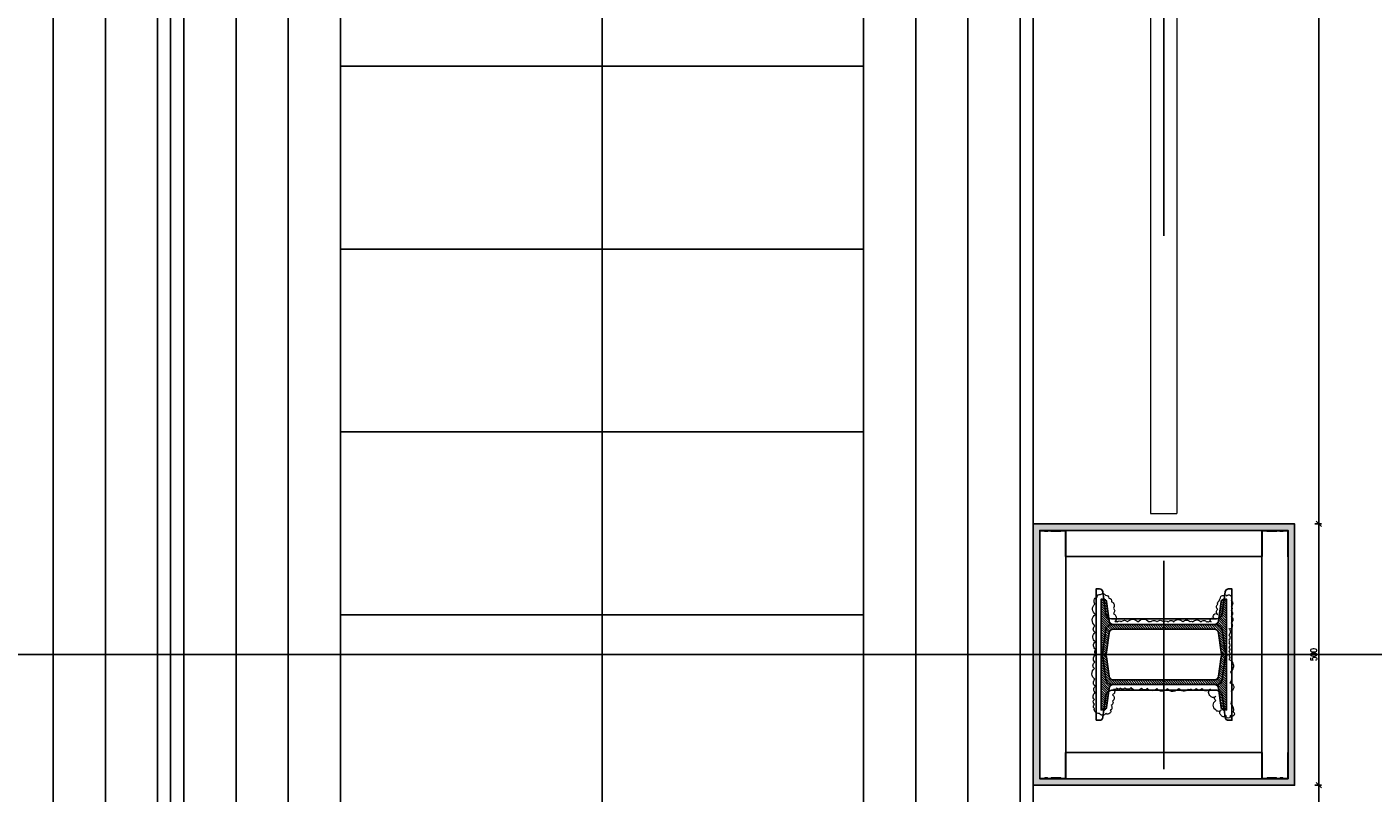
# Model space of a CAD drawing. Header units: centimetres. Extents: x -228435 to 111511, y -89367 to 428125.
# Tile 93 of 219: x -16815 to -14240, y 46735 to 48201. Entities that reach past the tile are written whole.
import ezdxf
from ezdxf.xclip import XClip

# ---------------------------------------------------------------- set-up
doc = ezdxf.new("R2010")
doc.units = ezdxf.units.CM
doc.header["$LTSCALE"] = 50
doc.header["$XCLIPFRAME"] = 0
doc.header["$PDMODE"] = 35
doc.header["$PDSIZE"] = 0.1
for name, pattern in [('Balustrady$0$DASHED', [0.75, 0.5, -0.25]), ('DASHDOT2', [12.7, 6.35, -3.175, 0, -3.175]), ('DIVIDE', [31.75, 12.7, -6.35, 0, -6.35, 0, -6.35])]:
    doc.linetypes.add(name, pattern=pattern)
doc.layers.get('0').update_dxf_attribs({"color": 8})
doc.layers.get('DEFPOINTS').update_dxf_attribs({"color": 8})
for name, color, linetype in [('ARCH_INFO_OSIE', 8, 'Continuous'), ('ARCH_INFO_OSIE_IST', 8, 'DASHDOT2'), ('ARCH_INFO_SCHODY_IST', 8, 'Continuous'), ('ARCH_SCHODY_IST', 8, 'Continuous'), ('ARCH_STROP', 8, 'Continuous'), ('Balustrady$0$ARCH_WITRYNA', 8, 'Continuous'), ('Kondygnacja +0$0$ARCH_STAL_IST', 8, 'Continuous'), ('Kondygnacja -1$0$ARCH_STAL_IST', 8, 'Continuous'), ('Obudowy i okł. słupów$0$ARCH_GK', 8, 'Continuous'), ('Obudowy i okł. słupów$0$ARCH_PROFILE', 8, 'Continuous'), ('Osie rzutów$0$ARCH_INFO_OSIE_OPISY_IST', 8, 'Continuous'), ('RYSUNKOWE_XREF', 8, 'Continuous')]:
    doc.layers.add(name, color=color, linetype=linetype)
for name, color, linetype, lineweight in [('Kondygnacja +0$0$ARCH_WIDOK', 8, 'Continuous', 13), ('Kondygnacja -1$0$ARCH_INFO_WYMIARY', 8, 'Continuous', 9), ('Obudowy i okł. słupów$0$ARCH_hatch', 8, 'Continuous', 13), ('Obudowy i okł. słupów$0$ARCH_WIDOK', 8, 'Continuous', 13)]:
    doc.layers.add(name, color=color, linetype=linetype, lineweight=lineweight)
doc.styles.add('Kondygnacja -1$0$Romans', font='Romans.shx', dxfattribs={"width": 0.7})
doc.dimstyles.new('Kondygnacja -1$0$Wymiary 1-100', dxfattribs={"dimtxt": 12, "dimasz": 10, "dimexe": 5, "dimexo": 0, "dimgap": 4, "dimtad": 1, "dimrnd": 0.5, "dimzin": 12, "dimdsep": 46, "dimtxsty": 'Kondygnacja -1$0$Romans', "dimblk": 'Kondygnacja -1$0$_Oblique', "dimcen": 10, "dimdle": 10, "dimclrt": 55, "dimazin": 0, "dimtfac": 1, "dimtmove": 1, "dimatfit": 3, "dimfxl": 0, "dimtolj": 1, "dimtzin": 0, "dimarcsym": 0})
pattern_1 = [(315, (7779.81467, 18266.4735), (0.224506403, 0.224506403), [])]

# ---------------------------------------------------------------- blocks, each defined once
blk = doc.blocks.new('Osie rzutów')
at = {"layer": 'ARCH_INFO_OSIE_IST', "ltscale": 10}
for p, q in [((10460, 12510), (10460, 4623.26)), ((4436.04, 9200), (15156.54, 9200))]:
    blk.add_line(p, q, dxfattribs=at)
blk = doc.blocks.new('c blok')
at = {"layer": 'Kondygnacja -1$0$ARCH_STAL_IST'}
h = blk.add_hatch(dxfattribs=at)
h.set_pattern_fill('ANSI31', color=256, scale=0.1, angle=270, style=0)
h.set_pattern_definition(pattern_1)
edge = h.paths.add_edge_path()
edge.add_arc((16972.97, 7625.71), 0.87, 360, 442.0272)
edge.add_line((16973.09, 7626.57), (16969.42, 7627.08))
edge.add_arc((16969.49, 7627.6), 0.52, 180, 262.0272, ccw=False)
edge.add_line((16968.97, 7627.6), (16968.97, 7628.09))
edge.add_line((16968.97, 7628.09), (16979.57, 7628.09))
edge.add_line((16979.57, 7628.09), (16979.57, 7627.6))
edge.add_arc((16979.05, 7627.6), 0.52, -82.0272, 0, ccw=False)
edge.add_line((16979.12, 7627.08), (16975.46, 7626.57))
edge.add_arc((16975.58, 7625.71), 0.87, 97.9728, 180)
edge.add_line((16974.71, 7625.71), (16974.71, 7606.46))
edge.add_arc((16975.58, 7606.46), 0.87, 180, 262.0272)
edge.add_line((16975.46, 7605.6), (16979.12, 7605.09))
edge.add_arc((16979.05, 7604.57), 0.52, 0, 82.0272, ccw=False)
edge.add_line((16979.57, 7604.57), (16979.57, 7604.09))
edge.add_line((16979.57, 7604.09), (16968.97, 7604.09))
edge.add_line((16968.97, 7604.09), (16968.97, 7604.57))
edge.add_arc((16969.49, 7604.57), 0.52, 97.9728, 180, ccw=False)
edge.add_line((16969.42, 7605.09), (16973.09, 7605.6))
edge.add_arc((16972.97, 7606.46), 0.87, 277.9728, 360)
edge.add_line((16973.84, 7606.46), (16973.84, 7625.71))
h = blk.add_hatch(dxfattribs=at)
h.set_pattern_fill('ANSI31', color=256, scale=0.1, angle=270, style=0)
h.set_pattern_definition(pattern_1)
edge = h.paths.add_edge_path()
edge.add_arc((16986.18, 7625.71), 0.87, 97.9728, 180, ccw=False)
edge.add_line((16986.06, 7626.57), (16989.72, 7627.08))
edge.add_arc((16989.65, 7627.6), 0.52, 277.9728, 360)
edge.add_line((16990.17, 7627.6), (16990.17, 7628.09))
edge.add_line((16990.17, 7628.09), (16979.57, 7628.09))
edge.add_line((16979.57, 7628.09), (16979.57, 7627.6))
edge.add_arc((16980.09, 7627.6), 0.52, 180, 262.0272)
edge.add_line((16980.02, 7627.08), (16983.69, 7626.57))
edge.add_arc((16983.57, 7625.71), 0.87, 0, 82.0272, ccw=False)
edge.add_line((16984.44, 7625.71), (16984.44, 7606.46))
edge.add_arc((16983.57, 7606.46), 0.87, 277.9728, 360, ccw=False)
edge.add_line((16983.69, 7605.6), (16980.02, 7605.09))
edge.add_arc((16980.09, 7604.57), 0.52, 97.9728, 180)
edge.add_line((16979.57, 7604.57), (16979.57, 7604.09))
edge.add_line((16979.57, 7604.09), (16990.17, 7604.09))
edge.add_line((16990.17, 7604.09), (16990.17, 7604.57))
edge.add_arc((16989.65, 7604.57), 0.52, 0, 82.0272)
edge.add_line((16989.72, 7605.09), (16986.06, 7605.6))
edge.add_arc((16986.18, 7606.46), 0.87, 180, 262.0272, ccw=False)
edge.add_line((16985.31, 7606.46), (16985.31, 7625.71))
at = {"layer": 'Obudowy i okł. słupów$0$ARCH_hatch'}
h = blk.add_hatch(dxfattribs=at)
h.set_pattern_fill('AR-SAND', color=256, scale=0.01, style=0)
h.paths.add_polyline_path([(16954.57, 7641.09), (16954.57, 7591.09), (17004.57, 7591.09), (17004.57, 7641.09)])
h.paths.add_polyline_path([(17003.32, 7639.84), (17003.32, 7592.34), (16955.82, 7592.34), (16955.82, 7639.84)], flags=16)
at = {"layer": 'ARCH_INFO_OSIE', "linetype": 'DIVIDE', "ltscale": 0.1}
for points in [[(16979.57, 7598.09), (16979.57, 7630.09)], [(16997.52, 7616.09), (16957.62, 7616.09)], [(16974.71, 7616.09), (16984.44, 7616.09)]]:
    blk.add_lwpolyline(points, dxfattribs=at)
at = {"layer": 'Kondygnacja -1$0$ARCH_STAL_IST'}
for points in [[(16973.84, 7625.71, 0.37402), (16973.09, 7626.57), (16969.42, 7627.08, -0.37402), (16968.97, 7627.6), (16968.97, 7628.09), (16979.57, 7628.09), (16979.57, 7627.6, -0.37402), (16979.12, 7627.08), (16975.46, 7626.57, 0.37402), (16974.71, 7625.71), (16974.71, 7606.46, 0.37402), (16975.46, 7605.6), (16979.12, 7605.09, -0.37402), (16979.57, 7604.57), (16979.57, 7604.09), (16968.97, 7604.09), (16968.97, 7604.57, -0.37402), (16969.42, 7605.09), (16973.09, 7605.6, 0.37402), (16973.84, 7606.46)], [(16985.31, 7625.71, -0.37402), (16986.06, 7626.57), (16989.72, 7627.08, 0.37402), (16990.17, 7627.6), (16990.17, 7628.09), (16979.57, 7628.09), (16979.57, 7627.6, 0.37402), (16980.02, 7627.08), (16983.69, 7626.57, -0.37402), (16984.44, 7625.71), (16984.44, 7606.46, -0.37402), (16983.69, 7605.6), (16980.02, 7605.09, 0.37402), (16979.57, 7604.57), (16979.57, 7604.09), (16990.17, 7604.09), (16990.17, 7604.57, 0.37402), (16989.72, 7605.09), (16986.06, 7605.6, -0.37402), (16985.31, 7606.46)]]:
    blk.add_lwpolyline(points, format="xyb", close=True, dxfattribs=at)
at = {"layer": 'Obudowy i okł. słupów$0$ARCH_GK'}
for points in [[(16954.57, 7591.09), (17004.57, 7591.09), (17004.57, 7641.09), (16954.57, 7641.09)], [(16955.82, 7592.34), (17003.32, 7592.34), (17003.32, 7639.84), (16955.82, 7639.84)]]:
    blk.add_lwpolyline(points, close=True, dxfattribs=at)
at = {"layer": 'Obudowy i okł. słupów$0$ARCH_PROFILE'}
for points in [[(16955.84, 7638.25), (16955.92, 7638.34), (16955.92, 7638.84), (16955.82, 7638.94), (16955.82, 7639.84), (16960.8, 7639.84, -1), (16960.8, 7639.79), (16955.87, 7639.79), (16955.87, 7638.96), (16955.97, 7638.86), (16955.97, 7638.32), (16955.87, 7638.22), (16955.87, 7637.76), (16955.97, 7637.66), (16955.97, 7635.82), (16955.87, 7635.72), (16955.87, 7634.89), (16960.8, 7634.89, -1), (16960.8, 7634.84), (16955.82, 7634.84), (16955.82, 7635.74), (16955.92, 7635.84), (16955.92, 7637.64), (16955.84, 7637.72)], [(17003.31, 7638.25), (17003.22, 7638.34), (17003.22, 7638.84), (17003.32, 7638.94), (17003.32, 7639.84), (16998.35, 7639.84, 1), (16998.35, 7639.79), (17003.27, 7639.79), (17003.27, 7638.96), (17003.17, 7638.86), (17003.17, 7638.32), (17003.27, 7638.22), (17003.27, 7637.76), (17003.17, 7637.66), (17003.17, 7635.82), (17003.27, 7635.72), (17003.27, 7634.89), (16998.35, 7634.89, 1), (16998.35, 7634.84), (17003.32, 7634.84), (17003.32, 7635.74), (17003.22, 7635.84), (17003.22, 7637.64), (17003.31, 7637.72)], [(16955.84, 7593.92), (16955.92, 7593.84), (16955.92, 7593.34), (16955.82, 7593.24), (16955.82, 7592.34), (16960.8, 7592.34, 1), (16960.8, 7592.39), (16955.87, 7592.39), (16955.87, 7593.22), (16955.97, 7593.32), (16955.97, 7593.86), (16955.87, 7593.96), (16955.87, 7594.42), (16955.97, 7594.52), (16955.97, 7596.36), (16955.87, 7596.46), (16955.87, 7597.29), (16960.8, 7597.29, 1), (16960.8, 7597.34), (16955.82, 7597.34), (16955.82, 7596.44), (16955.92, 7596.34), (16955.92, 7594.54), (16955.84, 7594.45)], [(17003.31, 7593.92), (17003.22, 7593.84), (17003.22, 7593.34), (17003.32, 7593.24), (17003.32, 7592.34), (16998.35, 7592.34, -1), (16998.35, 7592.39), (17003.27, 7592.39), (17003.27, 7593.22), (17003.17, 7593.32), (17003.17, 7593.86), (17003.27, 7593.96), (17003.27, 7594.42), (17003.17, 7594.52), (17003.17, 7596.36), (17003.27, 7596.46), (17003.27, 7597.29), (16998.35, 7597.29, -1), (16998.35, 7597.34), (17003.32, 7597.34), (17003.32, 7596.44), (17003.22, 7596.34), (17003.22, 7594.54), (17003.31, 7594.45)]]:
    blk.add_lwpolyline(points, format="xyb", close=True, dxfattribs=at)
blk.add_lwpolyline([(16998.32, 7608.34), (16998.32, 7597.34), (16960.82, 7597.34), (16960.82, 7634.84), (16998.32, 7634.84), (16998.32, 7608.34)], dxfattribs=at)
at = {"layer": 'Obudowy i okł. słupów$0$ARCH_WIDOK'}
blk.add_lwpolyline([(16985.81, 7606.7, 0.520567), (16985.81, 7607.17, 0.520567), (16985.81, 7607.93, 0.520567), (16985.81, 7609.16, 0.520567), (16985.81, 7611.14, 0.520567), (16985.81, 7613.26, 0.520567), (16985.81, 7613.62, 0.520567), (16985.81, 7614.77, 0.520567), (16985.81, 7616.05, 0.520567), (16985.81, 7616.92, 0.520567), (16985.81, 7617.97, 0.520567), (16985.81, 7619.73, 0.520567), (16985.81, 7621.1, 0.520567), (16985.81, 7621.63, 0.520567), (16985.81, 7623.18, 0.520567), (16985.81, 7624.3, 0.520567), (16985.81, 7624.61, 0.520567), (16985.81, 7625.14, 0.520567), (16986.46, 7625.14, 0.520567), (16986.46, 7625.71, 0.520567), (16987.24, 7625.71, 0.520567), (16987.24, 7626.4, 0.520567), (16988.25, 7626.4, 0.520567), (16989.19, 7626.4, 0.391103), (16989.88, 7626.7, 0.097049), (16990.46, 7626.93, 0.466209), (16990.88, 7627.53, 0.695481), (16990.81, 7628.07, 0.486099), (16990.88, 7628.85, 0.35864), (16989.92, 7628.97, 0.520567), (16988.75, 7628.94, 0.520567), (16987.98, 7628.94, 0.520567), (16986.88, 7628.94, 0.520567), (16985.59, 7628.94, 0.520567), (16984.58, 7628.94, 0.520567), (16984.58, 7628.49, 0.520567), (16983.32, 7628.49, 0.520567), (16982.34, 7628.49, 0.520567), (16981.8, 7628.49, 0.520567), (16980.93, 7628.49, 0.520567), (16980.18, 7628.49, 0.520567), (16979.39, 7628.49, 0.520567), (16978.66, 7628.49, 0.630412), (16976.28, 7628.82, 0.291029), (16974.15, 7628.73, 0.793013), (16972.62, 7628.97, 0.148616), (16970.16, 7628.88, 0.285246), (16968.59, 7629.35, 1.165163), (16967.9, 7628.79, 1.326239), (16967.91, 7628.03, 0.520567), (16967.91, 7627.08, 0.520567), (16968.98, 7627.08, 0.520567), (16968.98, 7626.01, 0.520567), (16970.78, 7626.01, 0.520567), (16971.59, 7626.01, 0.520567), (16971.59, 7625.03, 0.520567), (16973.05, 7625.03, 0.520567), (16973.05, 7623.35, 0.520567), (16973.09, 7622.27, 0.520567), (16972.96, 7621.26, 0.520567), (16972.94, 7620.73, 0.520567), (16973.11, 7618.98, 0.520567), (16973.05, 7616.75, 0.520567), (16973.11, 7614.72, 0.520567), (16973.11, 7612.93, 0.520567), (16973.13, 7611.84, 0.520567), (16973.28, 7609.82, 0.520567), (16973.22, 7608.64, 0.520567), (16973.17, 7607.75, 0.520567), (16973.13, 7607.04, 0.520567), (16972.98, 7606.51, 0.520567), (16971.89, 7606.28, 0.520567), (16970.67, 7606.28, 0.520567), (16969.85, 7605.98, 0.520567), (16968.92, 7605.84, 0.520567), (16968.39, 7605.73, 0.520567), (16968.29, 7604.99, 0.520567), (16968.31, 7603.75, 0.520567), (16969.28, 7602.8, 0.520567), (16970.06, 7602.84, 0.520567), (16970.98, 7602.8, 0.520567), (16972.29, 7602.99, 0.520567), (16973.51, 7602.99, 0.520567), (16974.84, 7602.91, 0.520567), (16976.9, 7602.82, 0.520567), (16978.12, 7602.87, 0.520567), (16979.57, 7603.16, 0.520567), (16980.54, 7603.06, 0.520567), (16982.03, 7602.99, 0.520567), (16983.8, 7602.93, 0.520567), (16985.08, 7602.91, 0.520567), (16987.25, 7603.03, 0.520567), (16989.25, 7602.91, 0.520567), (16990.58, 7603.31, 0.520567), (16991.04, 7603.98, 0.520567), (16990.91, 7604.95, 0.520567), (16990.37, 7605.54, 0.520567), (16989.67, 7606.09, 0.520567), (16988.43, 7606.43, 0.520567), (16987.46, 7606.43, 0.520567)], format="xyb", close=True, dxfattribs=at)
blk = doc.blocks.new('A$C6FDA0163')
at = {"layer": 'ARCH_INFO_OSIE_IST', "ltscale": 2}
blk.add_line((189.97, 96.08), (189.97, -1924.11), dxfattribs=at)
at = {"layer": 'ARCH_INFO_SCHODY_IST', "elevation": 0}
for points in [[(82.5, -1155.28), (82.5, -399.58), (47.29, -433.51)], [(82.5, -855.03), (82.5, -399.58), (117.71, -433.51)]]:
    blk.add_lwpolyline(points, dxfattribs=at)
at = {"layer": 'ARCH_SCHODY_IST'}
for p, q in [((-22.5, -185.96), (-22.5, -1169.65)), ((-12.5, -185.96), (-12.5, -1172.05)), ((12.5, -185.96), (12.5, -1138.51)), ((22.5, -185.96), (22.5, -1140.9)), ((142.5, -185.96), (142.5, -1169.65)), ((152.5, -185.96), (152.5, -1172.05)), ((-2.5, -246.72), (-2.5, -1174.45)), ((2.5, -246.72), (2.5, -1136.11)), ((162.5, -246.72), (162.5, -1174.45)), ((32.5, -253.47), (32.5, -1143.3)), ((132.5, -253.47), (132.5, -1167.26)), ((32.5, -506.44), (132.5, -506.44)), ((32.5, -541.44), (132.5, -541.44)), ((32.5, -576.44), (132.5, -576.44)), ((32.5, -611.44), (132.5, -611.44)), ((32.5, -611.44), (132.5, -611.44))]:
    blk.add_line(p, q, dxfattribs=at)
at = {"layer": 'ARCH_STROP'}
blk.add_lwpolyline([(-165, -117.05), (165, -117.05), (165, -1799.05), (-165, -1799.05)], close=True, dxfattribs=at)
at = {"layer": 'Balustrady$0$ARCH_WITRYNA', "linetype": 'Balustrady$0$DASHED', "ltscale": 10, "elevation": 630}
blk.add_lwpolyline([(164.94, -249.22), (189.94, -249.22), (189.94, -592.05)], dxfattribs=at)
at = {"layer": 'Kondygnacja +0$0$ARCH_WIDOK'}
blk.add_line((187.44, -592.05, 630), (192.44, -592.05, 630), dxfattribs=at)
blk.add_lwpolyline([(162.44, -1633.55), (164.97, -1633.55), (164.97, -246.72), (162.44, -246.72)], dxfattribs=at)
at = {"layer": 'Kondygnacja +0$0$ARCH_WIDOK', "elevation": 630}
for points in [[(192.44, -246.72), (192.44, -592.05)], [(187.44, -251.72), (187.44, -592.05)]]:
    blk.add_lwpolyline(points, dxfattribs=at)
at = {"xscale": -1, "rotation": 270}
blk.add_blockref('c blok', (-7426.12, -17598.62, -630), dxfattribs=at)
at = {"layer": 'RYSUNKOWE_XREF'}
blk.add_blockref('Osie rzutów', (-10460.03, -9819.05, -630), dxfattribs=at)
blk = doc.blocks.new('Kondygnacja -1$0$_Oblique')
at = {"color": 0, "linetype": 'ByBlock', "lineweight": -2}
blk.add_line((-0.5, -0.5), (0.5, 0.5), dxfattribs=at)
blk = doc.blocks.new('*D1090')
at = {"layer": 'DEFPOINTS', "color": 0, "lineweight": 40}
for p in [(-14475.5, 46750), (-14343.7, 46750), (-14568.9, 41250)]:
    blk.add_point(p, dxfattribs=at)
at = {"layer": 'Kondygnacja -1$0$ARCH_INFO_WYMIARY', "color": 0, "lineweight": -2}
for p, q in [((-14343.7, 41240), (-14343.7, 46760)), ((-14351.7, 46750), (-14338.7, 46750)), ((-14351.7, 41250), (-14338.7, 41250))]:
    blk.add_line(p, q, dxfattribs=at)
at = {"layer": 'Kondygnacja -1$0$ARCH_INFO_WYMIARY', "color": 0, "lineweight": -2, "xscale": 10, "yscale": 10, "zscale": 10}
for p, rotation in [((-14343.7, 46750), 90), ((-14343.7, 41250), 270)]:
    blk.add_blockref('Kondygnacja -1$0$_Oblique', p, dxfattribs=dict(at, rotation=rotation))
at = {"layer": 'Kondygnacja -1$0$ARCH_INFO_WYMIARY', "color": 55, "insert": (-14353.7, 44000), "char_height": 12, "attachment_point": 5, "rotation": 90, "style": 'Kondygnacja -1$0$Romans'}
blk.add_mtext('\\A1;5500', dxfattribs=at)
blk = doc.blocks.new('*D1091')
at = {"layer": 'DEFPOINTS', "color": 0, "lineweight": 40}
for p in [(-14456.1, 47250), (-14343.7, 47250), (-14475.5, 46750)]:
    blk.add_point(p, dxfattribs=at)
at = {"layer": 'Kondygnacja -1$0$ARCH_INFO_WYMIARY', "color": 0, "lineweight": -2}
for p, q in [((-14351.7, 47250), (-14338.7, 47250)), ((-14343.7, 46740), (-14343.7, 47260)), ((-14351.7, 46750), (-14338.7, 46750))]:
    blk.add_line(p, q, dxfattribs=at)
at = {"layer": 'Kondygnacja -1$0$ARCH_INFO_WYMIARY', "color": 0, "lineweight": -2, "xscale": 10, "yscale": 10, "zscale": 10}
for p, rotation in [((-14343.7, 47250), 90), ((-14343.7, 46750), 270)]:
    blk.add_blockref('Kondygnacja -1$0$_Oblique', p, dxfattribs=dict(at, rotation=rotation))
at = {"layer": 'Kondygnacja -1$0$ARCH_INFO_WYMIARY', "color": 55, "insert": (-14353.7, 47000), "char_height": 12, "attachment_point": 5, "rotation": 90, "style": 'Kondygnacja -1$0$Romans'}
blk.add_mtext('\\A1;500', dxfattribs=at)
blk = doc.blocks.new('*D1092')
at = {"layer": 'DEFPOINTS', "color": 0, "lineweight": 40}
for p in [(-14431.5, 52580, 6300), (-14343.7, 52580), (-14456.1, 47250)]:
    blk.add_point(p, dxfattribs=at)
at = {"layer": 'Kondygnacja -1$0$ARCH_INFO_WYMIARY', "color": 0, "lineweight": -2}
for p, q in [((-14343.7, 47240), (-14343.7, 52590)), ((-14338.9, 52580), (-14338.7, 52580)), ((-14351.7, 47250), (-14338.7, 47250))]:
    blk.add_line(p, q, dxfattribs=at)
at = {"layer": 'Kondygnacja -1$0$ARCH_INFO_WYMIARY', "color": 0, "lineweight": -2, "xscale": 10, "yscale": 10, "zscale": 10}
for p, rotation in [((-14343.7, 52580), 90), ((-14343.7, 47250), 270)]:
    blk.add_blockref('Kondygnacja -1$0$_Oblique', p, dxfattribs=dict(at, rotation=rotation))
at = {"layer": 'Kondygnacja -1$0$ARCH_INFO_WYMIARY', "color": 55, "insert": (-14353.7, 49915), "char_height": 12, "attachment_point": 5, "rotation": 90, "style": 'Kondygnacja -1$0$Romans'}
blk.add_mtext('\\A1;5330', dxfattribs=at)

msp = doc.modelspace()

# ---------------------------------------------------------------- linework, layer by layer
at = {"layer": 'Kondygnacja +0$0$ARCH_STAL_IST', "elevation": 630}
for points in [[(-14770, 47000), (-14770, 47125.66667), (-14763.55684, 47125.66667, -0.3740358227), (-14756.90504, 47119.88125), (-14751.02435, 47077.87627, 0.3740358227), (-14740.08107, 47068.35833), (-14539.91893, 47068.35833, 0.3740358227), (-14528.97565, 47077.87627), (-14523.09496, 47119.88125, -0.3740358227), (-14516.44316, 47125.66667), (-14510, 47125.66667), (-14510, 47000), (-14516.44316, 47000, -0.3740358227), (-14523.09496, 47005.78542), (-14528.97565, 47047.79039, 0.3740358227), (-14539.91893, 47057.30833), (-14740.08107, 47057.30833, 0.3740358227), (-14751.02435, 47047.79039), (-14756.90504, 47005.78542, -0.3740358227), (-14763.55684, 47000)], [(-14770, 46874.33333), (-14770, 47000), (-14763.55684, 47000, -0.3740358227), (-14756.90504, 46994.21458), (-14751.02435, 46952.20961, 0.3740358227), (-14740.08107, 46942.69167), (-14539.91893, 46942.69167, 0.3740358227), (-14528.97565, 46952.20961), (-14523.09496, 46994.21458, -0.3740358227), (-14516.44316, 47000), (-14510, 47000), (-14510, 46874.33333), (-14516.44316, 46874.33333, -0.3740358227), (-14523.09496, 46880.11875), (-14528.97565, 46922.12373, 0.3740358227), (-14539.91893, 46931.64167), (-14740.08107, 46931.64167, 0.3740358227), (-14751.02435, 46922.12373), (-14756.90504, 46880.11875, -0.3740358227), (-14763.55684, 46874.33333)]]:
    msp.add_lwpolyline(points, format="xyb", close=True, dxfattribs=at)

# ---------------------------------------------------------------- block references
ref = msp.add_blockref('A$C6FDA0163', (-16540, 53190.5, 630), dxfattribs=dict(xscale=10, yscale=10, zscale=10))
XClip(ref).set_block_clipping_path([(-400.031931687, -2219.05), (399.968068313, 380.95)])
at = {"layer": 'Osie rzutów$0$ARCH_INFO_OSIE_OPISY_IST', "xscale": 10, "yscale": 10, "zscale": 10}
msp.add_blockref('Osie rzutów', (-121140, -45000, 630), dxfattribs=at)

# ---------------------------------------------------------------- dimensions: what is measured, and where the dimension line sits
at = {"layer": 'Kondygnacja -1$0$ARCH_INFO_WYMIARY'}
for base, p1, p2, picture, middle in [((-14343.69528, 52580, -5670), (-14456.13863, 47250, -5670), (-14431.45821, 52580, 630), '*D1092', (-14353.69528, 49915, -5670)), ((-14343.69528, 47250, -5670), (-14475.49612, 46750, -5670), (-14456.13863, 47250, -5670), '*D1091', (-14353.69528, 47000, -5670)), ((-14343.69528, 46750, -5670), (-14568.93901, 41250, -5670), (-14475.49612, 46750, -5670), '*D1090', (-14353.69528, 44000, -5670))]:
    dim = msp.add_linear_dim(base=base, p1=p1, p2=p2, angle=90, dimstyle='Kondygnacja -1$0$Wymiary 1-100', dxfattribs=at)
    dim.commit()
    dim.dimension.update_dxf_attribs({"geometry": picture, "text_midpoint": middle})

doc.saveas('drawing.dxf')
